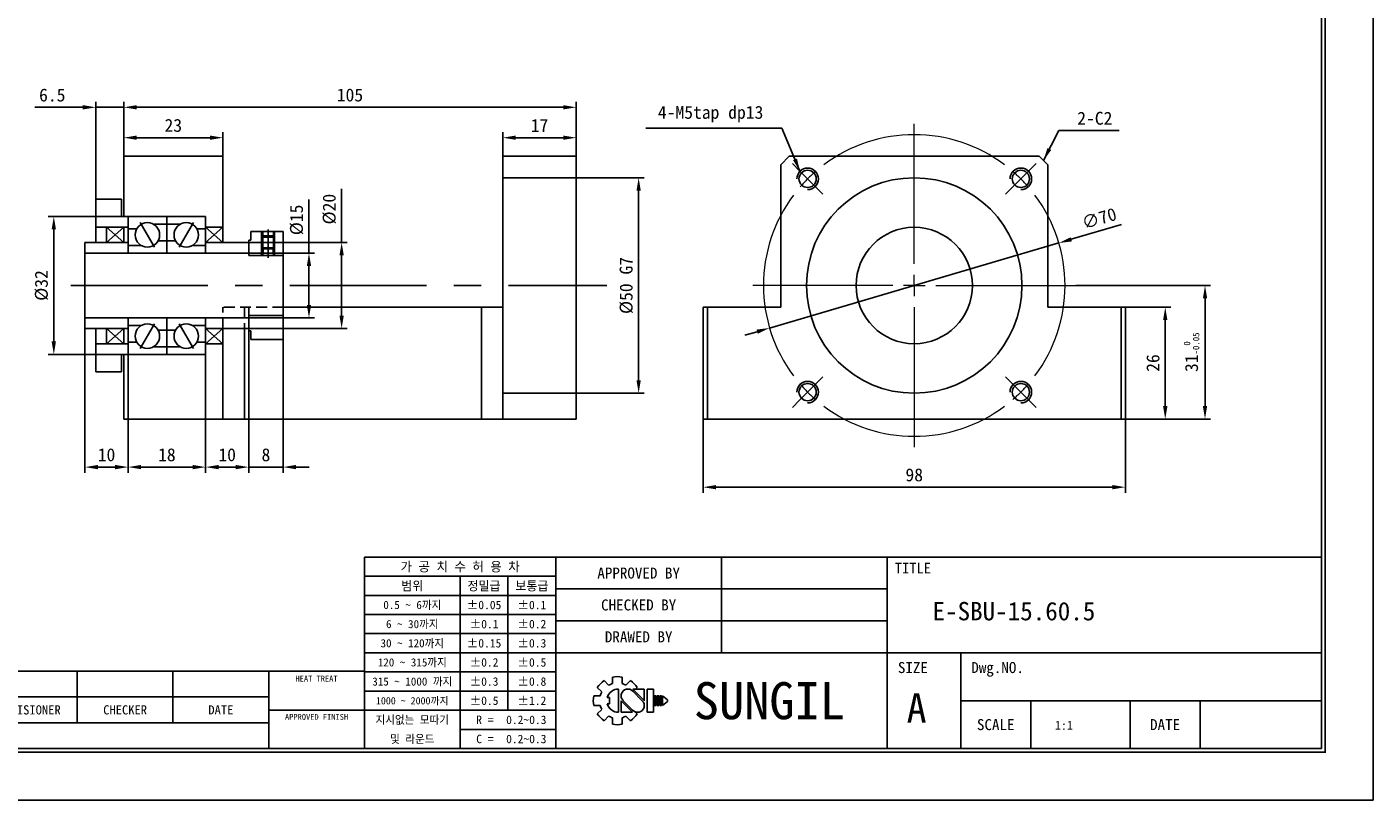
# Model space of a CAD drawing. Header units: millimetres. Extents: x 0 to 508, y 0 to 359.
# Tile 2 of 3: x 195 to 508, y 0 to 179. Entities that reach past the tile are written whole.
import ezdxf
from ezdxf.enums import TextEntityAlignment as Align

# ---------------------------------------------------------------- set-up
doc = ezdxf.new("R2010")
doc.units = ezdxf.units.MM
doc.linetypes.add('CENTER', pattern=[50.8, 31.75, -6.35, 6.35, -6.35])
doc.linetypes.add('DASHED', pattern=[0.75, 0.5, -0.25])
doc.layers.get('0').update_dxf_attribs({"linetype": 'CONTINUOUS'})
doc.layers.get('DEFPOINTS').update_dxf_attribs({"linetype": 'CONTINUOUS'})
for name, color, linetype in [('center', 1, 'CENTER'), ('hidden', 2, 'DASHED'), ('L1', 7, 'CONTINUOUS'), ('OUTLINE', 7, 'CONTINUOUS')]:
    doc.layers.add(name, color=color, linetype=linetype)
doc.dimstyles.get("Standard").update_dxf_attribs({"dimtxt": 3, "dimasz": 3, "dimexe": 1.3, "dimexo": 0, "dimgap": 1.3, "dimtad": 1, "dimdec": 3, "dimzin": 11, "dimdsep": 46, "dimtxsty": 'Standard', "dimcen": 0, "dimclrd": 5, "dimclre": 5, "dimclrt": 3, "dimadec": 0, "dimazin": 0, "dimtfac": 0.6, "dimtdec": 3, "dimtmove": 0, "dimatfit": 3, "dimfxl": 1.25, "dimtolj": 1, "dimtzin": 11, "dimarcsym": 0})

# ---------------------------------------------------------------- blocks, each defined once
blk = doc.blocks.new('표제란')
at = {"layer": 'L1', "color": 0}
for p, q in [((297, 0), (297, 210)), ((0, 0), (297, 0))]:
    blk.add_line(p, q, dxfattribs=at)
at = {"layer": 'L1'}
for p, q in [((290, 33), (160, 33)), ((160, 33), (160, 7)), ((186, 33), (186, 7)), ((208.5, 33), (208.5, 20)), ((231, 33), (231, 7)), ((186, 30.4), (160, 30.4)), ((173, 30.4), (173, 7)), ((179.5, 30.4), (179.5, 12.2)), ((186, 27.8), (160, 27.8)), ((231, 28.67), (186, 28.67)), ((186, 25.2), (160, 25.2)), ((231, 24.33), (186, 24.33)), ((186, 22.6), (160, 22.6)), ((186, 20), (160, 20)), ((290, 20), (186, 20)), ((241, 20), (241, 7)), ((160, 17.5), (62, 17.5)), ((121, 17.5), (121, 10.5)), ((134, 17.5), (134, 10.5)), ((147, 17.5), (147, 7)), ((186, 17.4), (160, 17.4)), ((193.7, 16.69), (193.7, 15.81)), ((195, 16.69), (195, 15.81)), ((186, 14.8), (160, 14.8)), ((191.63, 15.3), (192.25, 14.68)), ((192.55, 16.22), (193.17, 15.6)), ((194.5, 15.08), (194.5, 11.92)), ((195.52, 15.6), (196.14, 16.22)), ((197.74, 13.5), (196.41, 14.83)), ((198.02, 13.53), (196.47, 15.08)), ((196.47, 15.08), (198.02, 15.08)), ((196.84, 15.08), (197.06, 15.3)), ((198.02, 15.08), (198.02, 13.5)), ((198.39, 15.08), (198.39, 11.92)), ((198.39, 15.08), (199.26, 15.08)), ((199.26, 15.08), (199.26, 11.92)), ((147, 14), (62, 14)), ((191.15, 14.15), (192.03, 14.15)), ((191.15, 14.15), (192.03, 14.15)), ((191.15, 12.85), (192.03, 12.85)), ((192.98, 13.93), (193.28, 13.93)), ((192.98, 13.07), (193.28, 13.07)), ((193.28, 13.93), (193.28, 13.07)), ((194.86, 13.5), (194.86, 11.92)), ((194.86, 13.47), (196.42, 11.92)), ((195.14, 13.5), (196.47, 12.17)), ((199.41, 14.15), (199.41, 12.85)), ((199.41, 14.15), (199.62, 14.15)), ((199.41, 12.85), (199.62, 12.85)), ((199.62, 14.15), (199.62, 12.85)), ((199.78, 14.15), (199.78, 12.85)), ((199.78, 14.15), (199.99, 14.15)), ((199.78, 12.85), (199.99, 12.85)), ((199.99, 14.15), (199.99, 12.85)), ((200.14, 14.15), (200.14, 12.85)), ((200.14, 14.15), (200.36, 14.15)), ((200.14, 12.85), (200.36, 12.85)), ((200.36, 14.15), (200.36, 12.85)), ((200.51, 14.15), (200.51, 12.85)), ((200.51, 14.15), (201.16, 13.61)), ((201.16, 13.39), (200.51, 12.85)), ((201.16, 13.61), (201.16, 13.5)), ((201.16, 13.61), (201.16, 13.39)), ((201.16, 13.5), (201.16, 13.39)), ((290, 13.5), (241, 13.5)), ((250.5, 13.5), (250.5, 7)), ((264, 13.5), (264, 7)), ((273.5, 13.5), (273.5, 7)), ((147, 12.2), (160, 12.2)), ((186, 12.2), (160, 12.2)), ((191.63, 11.7), (192.25, 12.32)), ((192.55, 10.78), (193.17, 11.4)), ((193.7, 11.19), (193.7, 10.31)), ((194.86, 11.92), (196.42, 11.92)), ((195, 11.19), (195, 10.31)), ((195.52, 11.4), (196.14, 10.78)), ((196.79, 11.98), (197.06, 11.7)), ((198.39, 11.92), (199.26, 11.92)), ((147, 10.5), (62, 10.5)), ((186, 9.6), (173, 9.6))]:
    blk.add_line(p, q, dxfattribs=at)
at = {"layer": 'L1', "const_width": 0.25}
blk.add_lwpolyline([(290.5, 6.5), (290.5, 203.5), (10, 203.5), (10, 6.5)], close=True, dxfattribs=at)
at = {"layer": 'L1'}
blk.add_lwpolyline([(290, 7), (290, 203), (10.5, 203), (10.5, 7)], close=True, dxfattribs=at)
for centre, radius, start, end in [((194.35, 13.5), 3.26, 78.4943, 101.5057), ((194.35, 13.5), 3.26, 123.4943, 146.5057), ((194.35, 13.5), 2.4, 150.6872, 164.3128), ((194.5, 13.5), 1.58, 90, 164.0671), ((194.35, 13.5), 2.4, 105.6872, 119.3128), ((195.78, 14.16), 0.919, 43.2202, 225.8282), ((194.35, 13.5), 2.4, 60.6872, 74.3128), ((194.35, 13.5), 3.26, 33.4943, 56.5057), ((194.35, 13.5), 3.26, 168.4943, 191.5057), ((194.35, 13.5), 2.4, 195.6872, 209.3128), ((194.5, 13.5), 1.58, 195.9329, 270), ((197.1, 12.84), 0.919, 223.2202, 45.8282), ((194.35, 13.5), 3.26, 213.4943, 236.5057), ((194.35, 13.5), 2.4, 240.6872, 254.3128), ((194.35, 13.5), 2.4, 285.6872, 299.3128), ((194.35, 13.5), 3.26, 303.4943, 326.5057), ((194.35, 13.5), 3.26, 258.4943, 281.5057)]:
    blk.add_arc(centre, radius, start, end, dxfattribs=at)
for p in [(208.5, 28.67), (208.5, 24.33)]:
    blk.add_point(p, dxfattribs=at)
for s, height, p in [('가 공 치 수 허 용 차', 1.3, (173, 31.7)), ('APPROVED BY', 1.5, (197.25, 30.83)), ('TITLE', 1.444, (234.5, 31.5)), ('범위', 1.25, (166.5, 29.1)), ('정밀급', 1.25, (176.25, 29.1)), ('보통급', 1.25, (182.75, 29.1)), ('0.5 ~ 6까지', 1.1, (166.5, 26.5)), ('%%P0.05', 1.15, (176.25, 26.5)), ('%%P0.1', 1.15, (182.75, 26.5)), ('CHECKED BY', 1.5, (197.25, 26.5)), ('6 ~ 30까지', 1.1, (166.5, 23.9)), ('%%P0.1', 1.15, (176.25, 23.9)), ('%%P0.2', 1.15, (182.75, 23.9)), ('30 ~ 120까지', 1.1, (166.5, 21.3)), ('%%P0.15', 1.15, (176.25, 21.3)), ('%%P0.3', 1.15, (182.75, 21.3)), ('DRAWED BY', 1.5, (197.25, 22.17)), ('120 ~ 315까지', 1.1, (166.5, 18.7)), ('%%P0.2', 1.15, (176.25, 18.7)), ('%%P0.5', 1.15, (182.75, 18.7)), ('SIZE', 1.5, (234.5, 18)), ('Dwg.NO.', 1.5, (246, 18)), ('HEAT TREAT', 0.8, (153.5, 16.5)), ('315 ~ 1000 까지', 1.1, (166.5, 16.1)), ('%%P0.3', 1.15, (176.25, 16.1)), ('%%P0.8', 1.15, (182.75, 16.1)), ('SUNGIL', 5.032, (215, 13.5)), ('REVISIONER', 1.25, (114.5, 12.25)), ('CHECKER', 1.25, (127.5, 12.25)), ('DATE', 1.25, (140.5, 12.25)), ('1000 ~ 2000까지', 0.99, (166.5, 13.49)), ('%%P0.5', 1.15, (176.25, 13.5)), ('%%P1.2', 1.15, (182.75, 13.5)), ('A', 4, (235, 12.5)), ('APPROVED FINISH', 0.8, (153.5, 11.3)), ('지시없는 모따기', 1.1, (166.5, 10.9)), ('R = ', 1.15, (176.75, 10.9)), ('SCALE', 1.5, (245.75, 10.25)), ('DATE', 1.5, (268.75, 10.25)), ('및 라운드', 1.1, (166.5, 8.3)), ('C = ', 1.15, (176.75, 8.3))]:
    blk.add_text(s, height=height, dxfattribs=at).set_placement(p, align=Align.MIDDLE_CENTER)
for tag, p in [('필렛', (179.25, 10.9)), ('모따기', (179.25, 8.3))]:
    blk.add_attdef(tag, text='', height=1.15, dxfattribs=at).set_placement(p, align=Align.MIDDLE_LEFT)
at = {"layer": 'OUTLINE', "ltscale": 0.5}
for tag, p, height in [('TITLE', (237.17, 24.41), 2.5), ('도번', (251.18, 15.64), 2.5), ('SCALE', (253.78, 9.55), 1.2), ('DATE', (277.02, 9.51), 1.2)]:
    blk.add_attdef(tag, p, '', height=height, dxfattribs=at)
blk = doc.blocks.new('SW_CENTERMARKSYMBOL_5')
at = {"color": 0, "linetype": 'Continuous', "lineweight": 0}
for p, q in [((24.75, 29.75), (24.75, 62.25)), ((-1.77, 51.27), (-3.54, 53.03)), ((0, 49.5), (-1.77, 51.27)), ((49.5, 49.5), (51.27, 51.27)), ((51.27, 51.27), (53.03, 53.03)), ((0, 49.5), (1.77, 47.73)), ((1.77, 47.73), (3.54, 45.96)), ((47.73, 47.73), (45.96, 45.96)), ((49.5, 49.5), (47.73, 47.73)), ((24.75, 24.75), (24.75, 27.25)), ((19.75, 24.75), (-12.75, 24.75)), ((24.75, 24.75), (22.25, 24.75)), ((24.75, 24.75), (24.75, 22.25)), ((24.75, 24.75), (27.25, 24.75)), ((29.75, 24.75), (62.25, 24.75)), ((24.75, 19.75), (24.75, -12.75)), ((1.77, 1.77), (3.54, 3.54)), ((47.73, 1.77), (45.96, 3.54)), ((0, 0), (-1.77, -1.77)), ((0, 0), (1.77, 1.77)), ((49.5, 0), (47.73, 1.77)), ((-1.77, -1.77), (-3.54, -3.54)), ((49.5, 0), (51.27, -1.77)), ((51.27, -1.77), (53.03, -3.54))]:
    blk.add_line(p, q, dxfattribs=at)
for start, end in [(53.1851, 126.8149), (130.9074, 135), (45, 49.0926), (135, 139.0926), (40.9074, 45), (143.1851, 216.8149), (323.1851, 36.8149), (220.9074, 225), (310.9074, 315), (315, 319.0926), (225, 229.0926), (233.1851, 306.8149)]:
    blk.add_arc((24.75, 24.75), 35, start, end, dxfattribs=at)
blk = doc.blocks.new('*D23')
at = {"layer": 'DEFPOINTS', "color": 0, "ltscale": 0.5}
for p in [(246.57, 126.93), (246.57, 111.93), (260.56, 111.93)]:
    blk.add_point(p, dxfattribs=at)
at = {"layer": 'OUTLINE', "color": 5, "lineweight": -2, "ltscale": 0.5}
for p, q in [((260.56, 126.93), (260.56, 139.38)), ((246.57, 126.93), (261.86, 126.93)), ((260.56, 114.93), (260.56, 123.93)), ((246.57, 111.93), (261.86, 111.93))]:
    blk.add_line(p, q, dxfattribs=at)
at = {"layer": 'OUTLINE', "color": 5, "ltscale": 0.5}
for points in [[(260.06, 123.93), (261.06, 123.93), (260.56, 126.93)], [(260.06, 114.93), (261.06, 114.93), (260.56, 111.93)]]:
    blk.add_solid(points, dxfattribs=at)
at = {"layer": 'OUTLINE', "color": 3, "ltscale": 0.5, "insert": (257.72, 134.65), "char_height": 3, "attachment_point": 5, "rotation": 90}
blk.add_mtext('\\A1;%%C15', dxfattribs=at)
blk = doc.blocks.new('*D24')
at = {"layer": 'DEFPOINTS', "color": 0, "ltscale": 0.5}
for p in [(246.57, 129.43), (246.57, 109.43), (268.14, 109.43)]:
    blk.add_point(p, dxfattribs=at)
at = {"layer": 'OUTLINE', "color": 5, "lineweight": -2, "ltscale": 0.5}
for p, q in [((268.14, 129.43), (268.14, 141.87)), ((246.57, 129.43), (269.44, 129.43)), ((268.14, 112.43), (268.14, 126.43)), ((246.57, 109.43), (269.44, 109.43))]:
    blk.add_line(p, q, dxfattribs=at)
at = {"layer": 'OUTLINE', "color": 5, "ltscale": 0.5}
for points in [[(267.64, 126.43), (268.64, 126.43), (268.14, 129.43)], [(267.64, 112.43), (268.64, 112.43), (268.14, 109.43)]]:
    blk.add_solid(points, dxfattribs=at)
at = {"layer": 'OUTLINE', "color": 3, "ltscale": 0.5, "insert": (265.31, 137.15), "char_height": 3, "attachment_point": 5, "rotation": 90}
blk.add_mtext('\\A1;%%C20', dxfattribs=at)
blk = doc.blocks.new('*D25')
at = {"layer": 'DEFPOINTS', "color": 0, "ltscale": 0.5}
for p in [(218.57, 135.43), (201.33, 103.43), (218.57, 103.43)]:
    blk.add_point(p, dxfattribs=at)
at = {"layer": 'OUTLINE', "color": 5, "lineweight": -2, "ltscale": 0.5}
for p, q in [((218.57, 135.43), (200.03, 135.43)), ((201.33, 132.43), (201.33, 106.43)), ((218.57, 103.43), (200.03, 103.43))]:
    blk.add_line(p, q, dxfattribs=at)
at = {"layer": 'OUTLINE', "color": 5, "ltscale": 0.5}
for points in [[(200.83, 132.43), (201.83, 132.43), (201.33, 135.43)], [(200.83, 106.43), (201.83, 106.43), (201.33, 103.43)]]:
    blk.add_solid(points, dxfattribs=at)
at = {"layer": 'OUTLINE', "color": 3, "ltscale": 0.5, "insert": (198.5, 119.43), "char_height": 3, "attachment_point": 5, "rotation": 90}
blk.add_mtext('\\A1;%%C32', dxfattribs=at)
blk = doc.blocks.new('*D26')
at = {"layer": 'DEFPOINTS', "color": 0, "ltscale": 0.5}
for p in [(208.57, 109.43), (218.57, 103.43), (218.57, 77.28)]:
    blk.add_point(p, dxfattribs=at)
at = {"layer": 'OUTLINE', "color": 5, "lineweight": -2, "ltscale": 0.5}
for p, q in [((208.57, 109.43), (208.57, 75.98)), ((218.57, 103.43), (218.57, 75.98)), ((211.57, 77.28), (215.57, 77.28))]:
    blk.add_line(p, q, dxfattribs=at)
at = {"layer": 'OUTLINE', "color": 5, "ltscale": 0.5}
for points in [[(211.57, 77.78), (211.57, 76.78), (208.57, 77.28)], [(215.57, 77.78), (215.57, 76.78), (218.57, 77.28)]]:
    blk.add_solid(points, dxfattribs=at)
at = {"layer": 'OUTLINE', "color": 3, "ltscale": 0.5, "insert": (213.57, 80.12), "char_height": 3, "attachment_point": 5}
blk.add_mtext('\\A1;10', dxfattribs=at)
blk = doc.blocks.new('*D27')
at = {"layer": 'DEFPOINTS', "color": 0, "ltscale": 0.5}
for p in [(218.57, 103.43), (236.57, 103.43), (236.57, 77.28)]:
    blk.add_point(p, dxfattribs=at)
at = {"layer": 'OUTLINE', "color": 5, "lineweight": -2, "ltscale": 0.5}
for p, q in [((218.57, 103.43), (218.57, 75.98)), ((236.57, 103.43), (236.57, 75.98)), ((221.57, 77.28), (233.57, 77.28))]:
    blk.add_line(p, q, dxfattribs=at)
at = {"layer": 'OUTLINE', "color": 5, "ltscale": 0.5}
for points in [[(221.57, 77.78), (221.57, 76.78), (218.57, 77.28)], [(233.57, 77.78), (233.57, 76.78), (236.57, 77.28)]]:
    blk.add_solid(points, dxfattribs=at)
at = {"layer": 'OUTLINE', "color": 3, "ltscale": 0.5, "insert": (227.57, 80.12), "char_height": 3, "attachment_point": 5}
blk.add_mtext('\\A1;18', dxfattribs=at)
blk = doc.blocks.new('*D28')
at = {"layer": 'DEFPOINTS', "color": 0, "ltscale": 0.5}
for p in [(246.57, 108.93), (236.57, 104.68), (246.57, 77.28)]:
    blk.add_point(p, dxfattribs=at)
at = {"layer": 'OUTLINE', "color": 5, "lineweight": -2, "ltscale": 0.5}
for p, q in [((246.57, 108.93), (246.57, 75.98)), ((236.57, 104.68), (236.57, 75.98)), ((239.57, 77.28), (243.57, 77.28))]:
    blk.add_line(p, q, dxfattribs=at)
at = {"layer": 'OUTLINE', "color": 5, "ltscale": 0.5}
for points in [[(239.57, 77.78), (239.57, 76.78), (236.57, 77.28)], [(243.57, 77.78), (243.57, 76.78), (246.57, 77.28)]]:
    blk.add_solid(points, dxfattribs=at)
at = {"layer": 'OUTLINE', "color": 3, "ltscale": 0.5, "insert": (241.57, 80.12), "char_height": 3, "attachment_point": 5}
blk.add_mtext('\\A1;10', dxfattribs=at)
blk = doc.blocks.new('*D29')
at = {"layer": 'DEFPOINTS', "color": 0, "ltscale": 0.5}
for p in [(246.57, 108.93), (254.57, 106.93), (254.57, 77.28)]:
    blk.add_point(p, dxfattribs=at)
at = {"layer": 'OUTLINE', "color": 5, "lineweight": -2, "ltscale": 0.5}
for p, q in [((246.57, 108.93), (246.57, 75.98)), ((254.57, 106.93), (254.57, 75.98)), ((243.57, 77.28), (240.57, 77.28)), ((246.57, 77.28), (254.57, 77.28)), ((257.57, 77.28), (260.57, 77.28))]:
    blk.add_line(p, q, dxfattribs=at)
at = {"layer": 'OUTLINE', "color": 5, "ltscale": 0.5}
for points in [[(243.57, 77.78), (243.57, 76.78), (246.57, 77.28)], [(257.57, 77.78), (257.57, 76.78), (254.57, 77.28)]]:
    blk.add_solid(points, dxfattribs=at)
at = {"layer": 'OUTLINE', "color": 3, "ltscale": 0.5, "insert": (250.57, 80.12), "char_height": 3, "attachment_point": 5}
blk.add_mtext('\\A1;8', dxfattribs=at)
blk = doc.blocks.new('*D30')
at = {"layer": 'DEFPOINTS', "color": 0, "ltscale": 0.5}
for p in [(211.07, 160.78), (217.57, 149.43), (211.07, 139.43)]:
    blk.add_point(p, dxfattribs=at)
at = {"layer": 'OUTLINE', "color": 5, "lineweight": -2, "ltscale": 0.5}
for p, q in [((208.07, 160.78), (196.9, 160.78)), ((211.07, 139.43), (211.07, 162.08)), ((217.57, 160.78), (211.07, 160.78)), ((217.57, 149.43), (217.57, 162.08)), ((220.57, 160.78), (223.57, 160.78))]:
    blk.add_line(p, q, dxfattribs=at)
at = {"layer": 'OUTLINE', "color": 5, "ltscale": 0.5}
for points in [[(208.07, 161.28), (208.07, 160.28), (211.07, 160.78)], [(220.57, 161.28), (220.57, 160.28), (217.57, 160.78)]]:
    blk.add_solid(points, dxfattribs=at)
at = {"layer": 'OUTLINE', "color": 3, "ltscale": 0.5, "insert": (200.98, 163.61), "char_height": 3, "attachment_point": 5}
blk.add_mtext('\\A1;6.5', dxfattribs=at)
blk = doc.blocks.new('*D31')
at = {"layer": 'DEFPOINTS', "color": 0, "ltscale": 0.5}
for p in [(240.57, 153.73), (217.57, 149.43), (240.57, 149.43)]:
    blk.add_point(p, dxfattribs=at)
at = {"layer": 'OUTLINE', "color": 5, "lineweight": -2, "ltscale": 0.5}
for p, q in [((217.57, 149.43), (217.57, 155.03)), ((220.57, 153.73), (237.57, 153.73)), ((240.57, 149.43), (240.57, 155.03))]:
    blk.add_line(p, q, dxfattribs=at)
at = {"layer": 'OUTLINE', "color": 5, "ltscale": 0.5}
for points in [[(220.57, 154.23), (220.57, 153.23), (217.57, 153.73)], [(237.57, 154.23), (237.57, 153.23), (240.57, 153.73)]]:
    blk.add_solid(points, dxfattribs=at)
at = {"layer": 'OUTLINE', "color": 3, "ltscale": 0.5, "insert": (229.07, 156.57), "char_height": 3, "attachment_point": 5}
blk.add_mtext('\\A1;23', dxfattribs=at)
blk = doc.blocks.new('*D32')
at = {"layer": 'DEFPOINTS', "color": 0, "ltscale": 0.5}
for p in [(322.57, 153.73), (305.57, 149.43), (322.57, 149.43)]:
    blk.add_point(p, dxfattribs=at)
at = {"layer": 'OUTLINE', "color": 5, "lineweight": -2, "ltscale": 0.5}
for p, q in [((305.57, 149.43), (305.57, 155.03)), ((308.57, 153.73), (319.57, 153.73)), ((322.57, 149.43), (322.57, 155.03))]:
    blk.add_line(p, q, dxfattribs=at)
at = {"layer": 'OUTLINE', "color": 5, "ltscale": 0.5}
for points in [[(308.57, 154.23), (308.57, 153.23), (305.57, 153.73)], [(319.57, 154.23), (319.57, 153.23), (322.57, 153.73)]]:
    blk.add_solid(points, dxfattribs=at)
at = {"layer": 'OUTLINE', "color": 3, "ltscale": 0.5, "insert": (314.07, 156.57), "char_height": 3, "attachment_point": 5}
blk.add_mtext('\\A1;17', dxfattribs=at)
blk = doc.blocks.new('*D33')
at = {"layer": 'DEFPOINTS', "color": 0, "ltscale": 0.5}
for p in [(322.57, 160.78), (217.57, 149.43), (322.57, 149.43)]:
    blk.add_point(p, dxfattribs=at)
at = {"layer": 'OUTLINE', "color": 5, "lineweight": -2, "ltscale": 0.5}
for p, q in [((217.57, 149.43), (217.57, 162.08)), ((220.57, 160.78), (319.57, 160.78)), ((322.57, 149.43), (322.57, 162.08))]:
    blk.add_line(p, q, dxfattribs=at)
at = {"layer": 'OUTLINE', "color": 5, "ltscale": 0.5}
for points in [[(220.57, 161.28), (220.57, 160.28), (217.57, 160.78)], [(319.57, 161.28), (319.57, 160.28), (322.57, 160.78)]]:
    blk.add_solid(points, dxfattribs=at)
at = {"layer": 'OUTLINE', "color": 3, "ltscale": 0.5, "insert": (270.07, 163.62), "char_height": 3, "attachment_point": 5}
blk.add_mtext('\\A1;105', dxfattribs=at)
blk = doc.blocks.new('*D34')
at = {"layer": 'DEFPOINTS', "color": 0, "ltscale": 0.5}
for p in [(322.57, 144.43), (322.57, 94.43), (337.08, 94.43)]:
    blk.add_point(p, dxfattribs=at)
at = {"layer": 'OUTLINE', "color": 5, "lineweight": -2, "ltscale": 0.5}
for p, q in [((322.57, 144.43), (338.38, 144.43)), ((337.08, 141.43), (337.08, 97.43)), ((322.57, 94.43), (338.38, 94.43))]:
    blk.add_line(p, q, dxfattribs=at)
at = {"layer": 'OUTLINE', "color": 5, "ltscale": 0.5}
for points in [[(336.58, 141.43), (337.58, 141.43), (337.08, 144.43)], [(336.58, 97.43), (337.58, 97.43), (337.08, 94.43)]]:
    blk.add_solid(points, dxfattribs=at)
at = {"layer": 'OUTLINE', "color": 3, "ltscale": 0.5, "insert": (334.24, 119.43), "char_height": 3, "attachment_point": 5, "rotation": 90}
blk.add_mtext('\\A1;%%c50 G7', dxfattribs=at)
blk = doc.blocks.new('*D35')
at = {"layer": 'DEFPOINTS', "color": 0, "ltscale": 0.5}
for p in [(352.05, 88.43), (450.05, 88.43), (450.05, 72.62)]:
    blk.add_point(p, dxfattribs=at)
at = {"layer": 'OUTLINE', "color": 5, "lineweight": -2, "ltscale": 0.5}
for p, q in [((352.05, 88.43), (352.05, 71.32)), ((450.05, 88.43), (450.05, 71.32)), ((355.05, 72.62), (447.05, 72.62))]:
    blk.add_line(p, q, dxfattribs=at)
at = {"layer": 'OUTLINE', "color": 5, "ltscale": 0.5}
for points in [[(355.05, 73.12), (355.05, 72.12), (352.05, 72.62)], [(447.05, 73.12), (447.05, 72.12), (450.05, 72.62)]]:
    blk.add_solid(points, dxfattribs=at)
at = {"layer": 'OUTLINE', "color": 3, "ltscale": 0.5, "insert": (401.05, 75.46), "char_height": 3, "attachment_point": 5}
blk.add_mtext('\\A1;98', dxfattribs=at)
blk = doc.blocks.new('*D36')
at = {"layer": 'DEFPOINTS', "color": 0, "ltscale": 0.5}
for p in [(450.05, 114.43), (450.05, 88.43), (459.31, 88.43)]:
    blk.add_point(p, dxfattribs=at)
at = {"layer": 'OUTLINE', "color": 5, "lineweight": -2, "ltscale": 0.5}
for p, q in [((450.05, 114.43), (460.61, 114.43)), ((459.31, 111.43), (459.31, 91.43)), ((450.05, 88.43), (460.61, 88.43))]:
    blk.add_line(p, q, dxfattribs=at)
at = {"layer": 'OUTLINE', "color": 5, "ltscale": 0.5}
for points in [[(458.81, 111.43), (459.81, 111.43), (459.31, 114.43)], [(458.81, 91.43), (459.81, 91.43), (459.31, 88.43)]]:
    blk.add_solid(points, dxfattribs=at)
at = {"layer": 'OUTLINE', "color": 3, "ltscale": 0.5, "insert": (456.47, 101.43), "char_height": 3, "attachment_point": 5, "rotation": 90}
blk.add_mtext('\\A1;26', dxfattribs=at)
blk = doc.blocks.new('*D37')
at = {"layer": 'DEFPOINTS', "color": 0, "ltscale": 0.5}
for p in [(438.55, 119.43), (468.54, 119.43), (450.05, 88.43)]:
    blk.add_point(p, dxfattribs=at)
at = {"layer": 'OUTLINE', "color": 5, "lineweight": -2, "ltscale": 0.5}
for p, q in [((438.55, 119.43), (469.84, 119.43)), ((468.54, 91.43), (468.54, 116.43)), ((450.05, 88.43), (469.84, 88.43))]:
    blk.add_line(p, q, dxfattribs=at)
at = {"layer": 'OUTLINE', "color": 5, "ltscale": 0.5}
for points in [[(468.04, 116.43), (469.04, 116.43), (468.54, 119.43)], [(468.04, 91.43), (469.04, 91.43), (468.54, 88.43)]]:
    blk.add_solid(points, dxfattribs=at)
at = {"layer": 'OUTLINE', "color": 3, "ltscale": 0.5, "insert": (465.41, 103.93), "char_height": 3, "attachment_point": 5, "rotation": 90}
blk.add_mtext('\\A1;31{\\C3;\\H1.5;\\S  0^ -0.05;}', dxfattribs=at)
blk = doc.blocks.new('*D38')
at = {"layer": 'DEFPOINTS', "color": 0, "ltscale": 0.5}
for p in [(434.63, 129.29), (367.47, 109.56)]:
    blk.add_point(p, dxfattribs=at)
at = {"layer": 'OUTLINE', "color": 5, "lineweight": -2, "ltscale": 0.5}
for p, q in [((449.16, 133.56), (437.51, 130.14)), ((367.47, 109.56), (434.63, 129.29)), ((364.59, 108.71), (361.71, 107.86))]:
    blk.add_line(p, q, dxfattribs=at)
at = {"layer": 'OUTLINE', "color": 5, "ltscale": 0.5}
for points in [[(437.36, 130.62), (437.65, 129.66), (434.63, 129.29)], [(364.45, 109.19), (364.73, 108.23), (367.47, 109.56)]]:
    blk.add_solid(points, dxfattribs=at)
at = {"layer": 'OUTLINE', "color": 3, "ltscale": 0.5, "insert": (443.97, 135), "char_height": 3, "attachment_point": 5, "rotation": 16.3777}
blk.add_mtext('\\A1;∅70', dxfattribs=at)

msp = doc.modelspace()

# ---------------------------------------------------------------- linework, layer by layer
at = {"layer": 'center'}
for p, q in [((251.0687, 132.4297), (251.0687, 125.8151)), ((205.3034, 119.425), (329.7288, 119.425))]:
    msp.add_line(p, q, dxfattribs=at)
at = {"layer": 'hidden', "ltscale": 5}
for p, q in [((254.5687, 114.425), (240.5687, 114.425)), ((240.5687, 109.425), (240.5687, 114.425)), ((245.5687, 114.425), (245.5687, 109.425))]:
    msp.add_line(p, q, dxfattribs=at)
at = {"layer": 'OUTLINE'}
for p, q in [((217.5687, 149.425), (217.5687, 135.425)), ((217.5687, 149.425), (240.5687, 149.425)), ((240.5687, 132.925), (240.5687, 149.425)), ((305.5687, 149.425), (305.5687, 144.425)), ((305.5687, 149.425), (322.5687, 149.425)), ((322.5687, 149.425), (322.5687, 144.425)), ((372.0472, 149.425), (370.0472, 147.425)), ((370.0472, 114.425), (370.0472, 147.425)), ((372.0472, 149.425), (430.0472, 149.425)), ((432.0472, 147.425), (430.0472, 149.425)), ((432.0472, 147.425), (432.0472, 114.425)), ((305.5687, 144.425), (322.5687, 144.425)), ((305.5687, 144.425), (305.5687, 94.425)), ((322.5687, 144.425), (322.5687, 94.425)), ((211.0687, 129.425), (211.0687, 139.425)), ((211.0687, 139.425), (217.0687, 139.425)), ((217.0687, 135.425), (217.0687, 139.425)), ((217.0687, 135.425), (218.5687, 135.425)), ((217.5687, 135.425), (236.5687, 135.425)), ((218.5687, 135.425), (218.5687, 126.925)), ((218.5687, 135.425), (218.5687, 126.925)), ((227.5687, 135.425), (227.5687, 126.925)), ((236.5687, 132.925), (236.5687, 135.425)), ((236.5687, 135.425), (236.5687, 126.925)), ((218.5687, 132.925), (211.0687, 132.925)), ((218.5687, 132.925), (212.5687, 132.925)), ((217.5687, 132.925), (213.5687, 129.425)), ((217.5687, 129.425), (213.5687, 132.925)), ((213.5687, 132.925), (213.5687, 129.425)), ((217.5687, 132.925), (217.5687, 129.425)), ((217.5687, 132.925), (217.5687, 129.425)), ((218.5687, 132.5925), (220.6135, 132.5925)), ((218.5687, 132.5925), (220.6135, 132.5925)), ((221.4012, 134.0632), (224.7362, 128.2868)), ((224.4862, 133.6302), (227.5687, 133.6302)), ((230.6512, 133.6302), (227.5687, 133.6302)), ((233.7362, 134.0632), (230.4012, 128.2868)), ((236.5687, 132.5925), (234.5238, 132.5925)), ((236.5687, 132.925), (240.5687, 132.925)), ((236.5687, 132.925), (236.5687, 126.925)), ((236.5687, 132.925), (240.5687, 129.425)), ((236.5687, 129.425), (240.5687, 132.925)), ((236.5687, 132.925), (236.5687, 129.425)), ((240.5687, 132.925), (240.5687, 129.425)), ((240.5687, 132.925), (240.5687, 129.425)), ((254.5687, 131.925), (247.0687, 131.925)), ((247.0687, 131.925), (247.0687, 129.925)), ((249.5687, 130.675), (249.5687, 131.925)), ((249.8187, 130.925), (249.8187, 131.925)), ((252.3187, 130.925), (252.3187, 131.925)), ((252.5687, 130.675), (252.5687, 131.925)), ((254.5687, 131.925), (254.5687, 126.425)), ((218.5687, 129.425), (208.5687, 129.425)), ((208.5687, 129.425), (208.5687, 126.925)), ((218.5687, 128.7198), (221.6512, 128.7198)), ((225.5238, 129.7575), (227.5687, 129.7575)), ((229.6135, 129.7575), (227.5687, 129.7575)), ((236.5687, 128.7198), (233.4862, 128.7198)), ((246.5687, 129.425), (236.5687, 129.425)), ((246.5687, 129.925), (246.5687, 126.425)), ((247.0687, 129.925), (246.5687, 129.925)), ((249.5687, 130.675), (249.8187, 130.925)), ((252.5687, 130.675), (249.5687, 130.675)), ((249.5687, 130.675), (249.5687, 128.175)), ((252.5687, 128.175), (249.5687, 128.175)), ((249.5687, 126.425), (249.5687, 128.175)), ((249.5687, 128.175), (249.8187, 127.925)), ((252.3187, 130.925), (249.8187, 130.925)), ((249.8187, 127.925), (249.8187, 130.925)), ((252.3187, 127.925), (252.3187, 130.925)), ((252.5687, 130.675), (252.3187, 130.925)), ((252.5687, 128.175), (252.3187, 127.925)), ((252.5687, 130.675), (252.5687, 128.175)), ((252.5687, 126.425), (252.5687, 128.175)), ((208.5687, 126.925), (208.5687, 111.925)), ((218.5687, 126.925), (208.5687, 126.925)), ((218.5687, 126.925), (236.5687, 126.925)), ((246.5687, 126.925), (236.5687, 126.925)), ((249.9187, 126.925), (246.5687, 126.925)), ((254.5687, 126.425), (246.5687, 126.425)), ((252.3187, 127.925), (249.8187, 127.925)), ((249.8187, 126.425), (249.8187, 127.925)), ((249.9187, 126.925), (249.9187, 127.925)), ((252.2187, 126.925), (249.9187, 126.925)), ((252.2187, 126.925), (252.2187, 127.925)), ((254.5687, 126.925), (252.2187, 126.925)), ((252.3187, 126.425), (252.3187, 127.925)), ((254.5687, 112.425), (254.5687, 126.425)), ((246.5687, 114.425), (246.5687, 112.425)), ((300.5687, 114.425), (254.5687, 114.425)), ((300.5687, 88.425), (300.5687, 114.425)), ((300.5687, 114.425), (305.5687, 114.425)), ((352.0472, 88.425), (352.0472, 114.425)), ((352.0472, 114.425), (353.0472, 114.425)), ((353.0472, 114.425), (353.0472, 88.425)), ((353.0472, 114.425), (370.0472, 114.425)), ((432.0472, 114.425), (449.0472, 114.425)), ((449.0472, 88.425), (449.0472, 114.425)), ((449.0472, 114.425), (450.0472, 114.425)), ((450.0472, 114.425), (450.0472, 88.425)), ((208.5687, 111.925), (208.5687, 109.425)), ((218.5687, 111.925), (208.5687, 111.925)), ((218.5687, 109.425), (208.5687, 109.425)), ((211.0687, 99.425), (211.0687, 109.425)), ((217.5687, 105.925), (213.5687, 109.425)), ((217.5687, 109.425), (213.5687, 105.925)), ((213.5687, 105.925), (213.5687, 109.425)), ((217.5687, 109.425), (217.5687, 105.925)), ((217.5687, 105.925), (217.5687, 109.425)), ((217.5687, 105.925), (217.5687, 109.425)), ((218.5687, 111.925), (218.5687, 103.425)), ((218.5687, 111.925), (236.5687, 111.925)), ((218.5687, 111.925), (218.5687, 103.425)), ((218.5687, 110.1302), (221.6512, 110.1302)), ((221.4012, 104.7868), (224.7362, 110.5632)), ((227.5687, 111.925), (227.5687, 103.425)), ((233.7362, 104.7868), (230.4012, 110.5632)), ((236.5687, 110.1302), (233.4862, 110.1302)), ((236.5687, 111.925), (236.5687, 103.425)), ((246.5687, 111.925), (236.5687, 111.925)), ((236.5687, 111.925), (236.5687, 105.925)), ((236.5687, 109.425), (240.5687, 105.925)), ((236.5687, 105.925), (240.5687, 109.425)), ((246.5687, 109.425), (236.5687, 109.425)), ((236.5687, 105.925), (236.5687, 109.425)), ((240.5687, 109.425), (240.5687, 105.925)), ((240.5687, 105.925), (240.5687, 109.425)), ((245.5687, 109.425), (245.5687, 88.425)), ((246.5687, 108.925), (246.5687, 112.425)), ((254.5687, 112.425), (246.5687, 112.425)), ((254.5687, 111.925), (246.5687, 111.925)), ((254.5687, 106.925), (254.5687, 112.425)), ((218.5687, 106.2575), (220.6135, 106.2575)), ((218.5687, 106.2575), (220.6135, 106.2575)), ((225.5238, 109.0925), (227.5687, 109.0925)), ((229.6135, 109.0925), (227.5687, 109.0925)), ((236.5687, 106.2575), (234.5238, 106.2575)), ((247.0687, 108.925), (246.5687, 108.925)), ((247.0687, 106.925), (247.0687, 108.925)), ((254.5687, 106.925), (247.0687, 106.925)), ((218.5687, 105.925), (211.0687, 105.925)), ((218.5687, 105.925), (212.5687, 105.925)), ((217.0687, 103.425), (218.5687, 103.425)), ((217.0687, 103.425), (217.0687, 99.425)), ((217.5687, 103.425), (217.5687, 88.425)), ((236.5687, 103.425), (217.5687, 103.425)), ((224.4862, 105.2198), (227.5687, 105.2198)), ((230.6512, 105.2198), (227.5687, 105.2198)), ((236.5687, 103.425), (236.5687, 105.925)), ((240.5687, 105.925), (236.5687, 105.925)), ((240.5687, 88.425), (240.5687, 105.925)), ((217.0687, 99.425), (211.0687, 99.425)), ((322.5687, 94.425), (305.5687, 94.425)), ((305.5687, 94.425), (305.5687, 88.425)), ((322.5687, 94.425), (322.5687, 88.425)), ((240.5687, 88.425), (217.5687, 88.425)), ((245.5687, 88.425), (240.5687, 88.425)), ((300.5687, 88.425), (245.5687, 88.425)), ((305.5687, 88.425), (300.5687, 88.425)), ((322.5687, 88.425), (305.5687, 88.425)), ((353.0472, 88.425), (352.0472, 88.425)), ((449.0472, 88.425), (353.0472, 88.425)), ((450.0472, 88.425), (449.0472, 88.425))]:
    msp.add_line(p, q, dxfattribs=at)
for centre, radius in [((376.2984, 144.1738), 2), ((401.0472, 119.425), 25), ((425.7959, 144.1738), 2), ((223.0687, 131.175), 2.835), ((232.0687, 131.175), 2.835), ((401.0472, 119.425), 13.5), ((223.0687, 107.675), 2.835), ((232.0687, 107.675), 2.835), ((376.2984, 94.6763), 2), ((425.7959, 94.6763), 2)]:
    msp.add_circle(centre, radius, dxfattribs=at)
at = {"layer": 'OUTLINE', "color": 5}
for centre in [(376.2984, 144.1738), (425.7959, 144.1738), (376.2984, 94.6763), (425.7959, 94.6763)]:
    msp.add_arc(centre, 2.5, 270, 180, dxfattribs=at)

# ---------------------------------------------------------------- block references
at = {"layer": 'center'}
msp.add_blockref('SW_CENTERMARKSYMBOL_5', (376.2984, 94.6763), dxfattribs=at)
at = {"layer": 'OUTLINE'}
ref = msp.add_blockref('표제란', (0, 0), dxfattribs=dict(at, xscale=1.7089192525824, yscale=1.7089192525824, zscale=1.7089192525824))
ref.add_attrib('SCALE', '1:1', (433.6914, 16.3245), dxfattribs={"ltscale": 0.5, "height": 2.0507})
ref.add_attrib('TITLE', 'E-SBU-15.60.5', (405.2971, 41.7077), dxfattribs={"ltscale": 0.5, "height": 4.272298})
ref.add_attrib('필렛', '0.2~0.3', dxfattribs={"layer": 'L1', "height": 1.96526}).set_placement((306.3238, 18.6272), align=Align.MIDDLE_LEFT)
ref.add_attrib('모따기', '0.2~0.3', dxfattribs={"layer": 'L1', "height": 1.96526}).set_placement((306.3238, 14.184), align=Align.MIDDLE_LEFT)

# ---------------------------------------------------------------- texts
at = {"layer": 'OUTLINE', "color": 3, "ltscale": 0.5, "char_height": 3}
for s, insert, attachment_point in [('\\A1;4-M5tap dp13', (366.0295, 157.2586), 9), ('\\A1;2-C2', (438.8764, 156.6939), 7)]:
    msp.add_mtext(s, dxfattribs=dict(at, insert=insert, attachment_point=attachment_point))

# ---------------------------------------------------------------- dimensions: what is measured, and where the dimension line sits
at = {"layer": 'OUTLINE', "ltscale": 0.5}
for base, p1, p2, picture, middle in [((211.0687, 160.7765), (217.5687, 149.425), (211.0687, 139.425), '*D30', (200.9844, 163.6145)), ((322.5687, 160.7765), (217.5687, 149.425), (322.5687, 149.425), '*D33', (270.0687, 163.6185)), ((322.5687, 153.7326), (305.5687, 149.425), (322.5687, 149.425), '*D32', (314.0687, 156.5745)), ((218.5687, 77.283), (208.5687, 109.425), (218.5687, 103.425), '*D26', (213.5687, 80.1249)), ((246.5687, 77.283), (236.5687, 104.675), (246.5687, 108.925), '*D28', (241.5687, 80.1249)), ((254.5687, 77.283), (246.5687, 108.925), (254.5687, 106.925), '*D29', (250.5687, 80.121)), ((236.5687, 77.283), (218.5687, 103.425), (236.5687, 103.425), '*D27', (227.5687, 80.1249)), ((450.0472, 72.6182), (352.0472, 88.425), (450.0472, 88.425), '*D35', (401.0472, 75.4562))]:
    dim = msp.add_linear_dim(base=base, p1=p1, p2=p2, dimstyle='Standard', dxfattribs=at)
    dim.commit()
    dim.dimension.update_dxf_attribs({"geometry": picture, "text_midpoint": middle})
dim = msp.add_linear_dim(base=(240.5687, 153.7326), p1=(217.5687, 149.425), p2=(240.5687, 149.425), dimstyle='Standard', dxfattribs=at)
dim.commit()
dim.dimension.update_dxf_attribs({"geometry": '*D31', "text_midpoint": (229.0687, 153.7326), "dimtype": 160})
dim = msp.add_linear_dim(base=(337.0769, 94.425), p1=(322.5687, 144.425), p2=(322.5687, 94.425), angle=90, text='%%c<> G7', dimstyle='Standard', dxfattribs=at)
dim.commit()
dim.dimension.update_dxf_attribs({"geometry": '*D34', "text_midpoint": (334.2369, 119.425)})
for base, p1, p2, picture, middle in [((268.1433, 109.425), (246.5687, 129.425), (246.5687, 109.425), '*D24', (268.1433, 137.1481)), ((260.565, 111.925), (246.5687, 126.925), (246.5687, 111.925), '*D23', (260.565, 134.65))]:
    dim = msp.add_linear_dim(base=base, p1=p1, p2=p2, angle=90, text='%%C<>', dimstyle='Standard', override={"dimgap": 1.3, "dimsah": 1, "dimse1": 0, "dimse2": 0, "dimsd1": 0, "dimsd2": 0, "dimtol": 0, "dimlim": 0}, dxfattribs=at)
    dim.commit()
    dim.dimension.update_dxf_attribs({"geometry": picture, "text_midpoint": middle, "dimtype": 160})
dim = msp.add_diameter_dim_2p(p1=(367.4674, 109.5561), p2=(434.627, 129.2939), dimstyle='Standard', dxfattribs=at)
dim.commit()
dim.dimension.update_dxf_attribs({"geometry": '*D38', "text_midpoint": (443.9686, 134.9994)})
for base, p1, p2, text, picture, middle in [((201.3337, 103.425), (218.5687, 135.425), (218.5687, 103.425), '%%C<>', '*D25', (198.4958, 119.425)), ((468.5366, 119.425), (450.0472, 88.425), (438.5472, 119.425), '<>{\\C3;\\H1.5;\\S  0^ -0.05;}', '*D37', (465.4107, 103.925))]:
    dim = msp.add_linear_dim(base=base, p1=p1, p2=p2, angle=90, text=text, dimstyle='Standard', override={"dimgap": 1.3, "dimsah": 1, "dimse1": 0, "dimse2": 0, "dimsd1": 0, "dimsd2": 0, "dimtol": 0, "dimlim": 0}, dxfattribs=at)
    dim.commit()
    dim.dimension.update_dxf_attribs({"geometry": picture, "text_midpoint": middle})
dim = msp.add_linear_dim(base=(459.3083, 88.425), p1=(450.0472, 114.425), p2=(450.0472, 88.425), angle=90, dimstyle='Standard', dxfattribs=at)
dim.commit()
dim.dimension.update_dxf_attribs({"geometry": '*D36', "text_midpoint": (456.4703, 101.425)})

# ---------------------------------------------------------------- leaders
at = {"layer": 'OUTLINE', "ltscale": 0.5, "annotation_type": 0, "has_hookline": 1}
for points, hookline_direction, text_width in [([(374.5307, 145.9415), (370.3295, 155.9586), (367.3295, 155.9586)], 1, 27.2517), ([(431.0472, 148.425), (434.5764, 155.3939), (437.5764, 155.3939)], 0, 9.7071)]:
    msp.add_leader(points, dimstyle='Standard', dxfattribs=dict(at, hookline_direction=hookline_direction, text_width=text_width))

doc.saveas('drawing.dxf')
